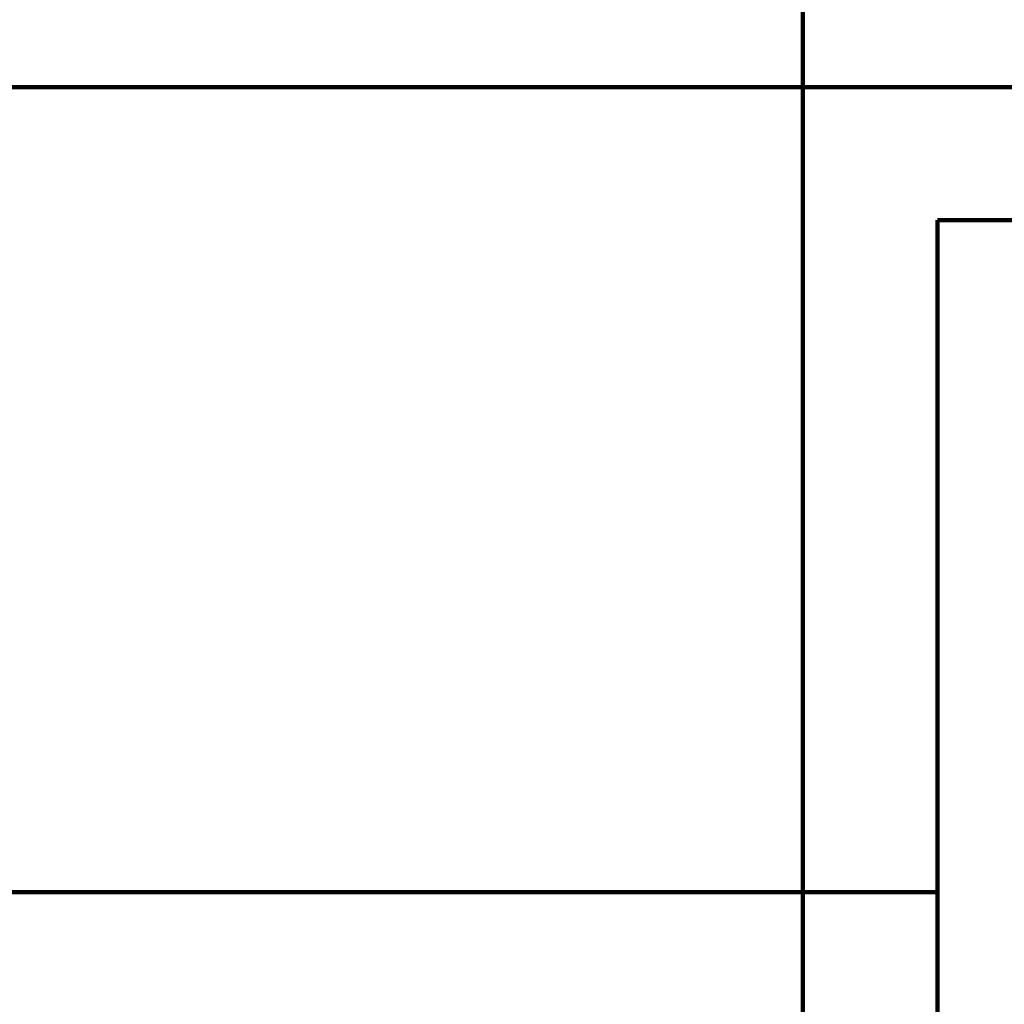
# Model space of a CAD drawing. Header units: inches. Extents: x -1901 to 7725, y 4299 to 7113.
# Tile 164 of 180: x 2696.02 to 2699.12, y 6210.76 to 6213.86. Entities that reach past the tile are written whole.
import ezdxf

# ---------------------------------------------------------------- set-up
doc = ezdxf.new("R2010")
doc.units = ezdxf.units.IN
doc.header["$MEASUREMENT"] = 0
doc.layers.add('at_Entity', color=7, linetype='Continuous')

msp = doc.modelspace()

# ---------------------------------------------------------------- linework, layer by layer
at = {"layer": 'at_Entity', "color": 7, "lineweight": 211}
for p, q in [((2698.4839, 6187.0391), (2698.4839, 6221.6781)), ((2676.5213, 6213.6494), (2715.3797, 6213.6494)), ((2698.4839, 6213.6494), (2698.4839, 6206.0491)), ((2698.9077, 6213.2302), (2698.9077, 6210.6922)), ((2698.9077, 6213.2302), (2711.9987, 6213.2302)), ((2698.9077, 6211.116), (2695.1075, 6211.116)), ((2698.9077, 6211.116), (2695.1075, 6211.116)), ((2698.9077, 6192.106), (2698.9077, 6211.116)), ((2698.9077, 6192.106), (2698.9077, 6211.116))]:
    msp.add_line(p, q, dxfattribs=at)

doc.saveas('drawing.dxf')
